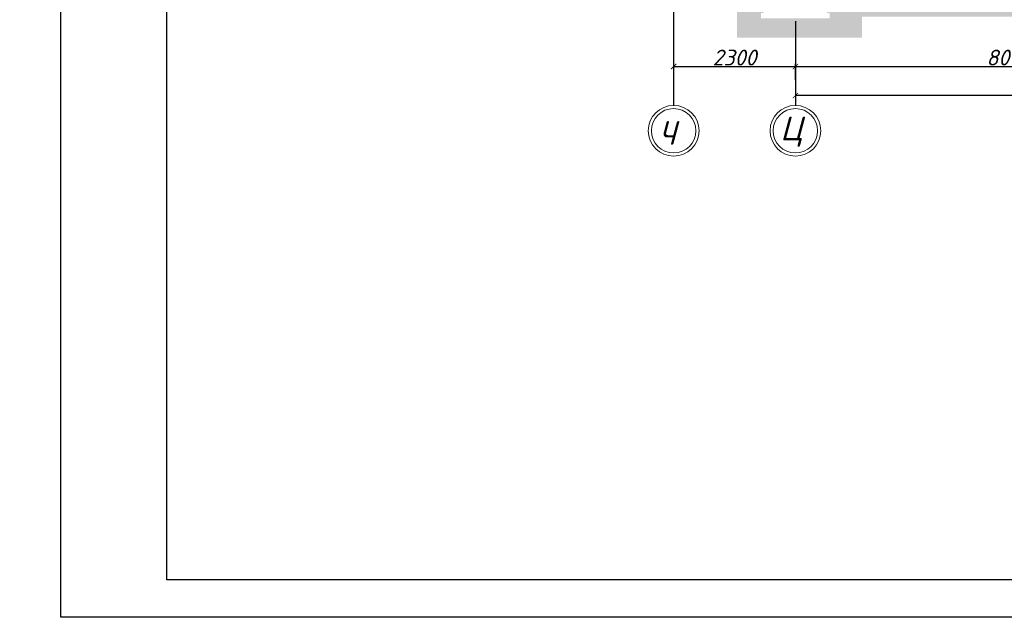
# Model space of a CAD drawing. Header units: millimetres. Extents: x 1112040 to 6903494, y -332921 to -150905.
# Tile 97 of 153: x 1757128 to 1775726, y -241982 to -230647. Entities that reach past the tile are written whole.
import ezdxf

# ---------------------------------------------------------------- set-up
doc = ezdxf.new("R2010")
doc.units = ezdxf.units.MM
doc.layers.add('os', color=253, linetype='Continuous')
doc.styles.get("Standard").update_dxf_attribs({"font": 'isocpeui.ttf'})
doc.styles.add('Tahoma', font='tahoma.ttf')
doc.styles.add('ГОСТ 300', font='isocpeui.ttf', dxfattribs={"height": 250})
doc.dimstyles.get("Standard").update_dxf_attribs({"dimtxt": 300, "dimasz": 100, "dimexe": 50, "dimexo": 50, "dimgap": 20, "dimtad": 1, "dimdec": 0, "dimzin": 0, "dimdsep": 46, "dimtxsty": 'Standard', "dimblk": 'ARCHTICK', "dimcen": 20, "dimclrd": 1, "dimclre": 1, "dimclrt": 256, "dimadec": 0, "dimazin": 0, "dimtfac": 1, "dimtdec": 0, "dimtofl": 0, "dimtmove": 0, "dimatfit": 3, "dimldrblk": 'ARCHTICK', "dimfxl": 1, "dimtolj": 1, "dimtzin": 0, "dimarcsym": 0})

# ---------------------------------------------------------------- blocks, each defined once
blk = doc.blocks.new('_ArchTick')
at = {"color": 0, "linetype": 'ByBlock', "const_width": 0.15}
blk.add_lwpolyline([(-0.5, -0.5), (0.5, 0.5)], dxfattribs=at)
blk = doc.blocks.new('*D2085')
at = {"color": 1, "lineweight": -2, "transparency": 16777216}
for p, q in [((1769480, -231413), (1769480, -231583)), ((1769480, -231533), (1771780, -231533)), ((1771780, -231413), (1771780, -231583))]:
    blk.add_line(p, q, dxfattribs=at)
at = {"color": 1, "lineweight": -2, "transparency": 16777216, "xscale": 100, "yscale": 100, "zscale": 100, "rotation": 180}
blk.add_blockref('_ArchTick', (1769480, -231533), dxfattribs=at)
at = {"color": 1, "lineweight": -2, "transparency": 16777216, "xscale": 100, "yscale": 100, "zscale": 100}
blk.add_blockref('_ArchTick', (1771780, -231533), dxfattribs=at)
at = {"transparency": 16777216, "insert": (1770630, -231363), "char_height": 300, "attachment_point": 5}
blk.add_mtext('\\A1;2300', dxfattribs=at)
blk = doc.blocks.new('*D2086')
at = {"color": 1, "lineweight": -2, "transparency": 16777216}
for p, q in [((1779795, -231250), (1779795, -231583)), ((1771780, -231785), (1771780, -231483)), ((1771780, -231533), (1779795, -231533))]:
    blk.add_line(p, q, dxfattribs=at)
at = {"color": 1, "lineweight": -2, "transparency": 16777216, "xscale": 100, "yscale": 100, "zscale": 100, "rotation": 180}
blk.add_blockref('_ArchTick', (1771780, -231533), dxfattribs=at)
at = {"color": 1, "lineweight": -2, "transparency": 16777216, "xscale": 100, "yscale": 100, "zscale": 100}
blk.add_blockref('_ArchTick', (1779795, -231533), dxfattribs=at)
at = {"transparency": 16777216, "insert": (1775788, -231363), "char_height": 300, "attachment_point": 5}
blk.add_mtext('\\A1;8015', dxfattribs=at)
blk = doc.blocks.new('*D2088')
at = {"color": 1, "lineweight": -2, "transparency": 16777216}
for p, q in [((1771780, -231885), (1771780, -232131)), ((1788795, -232081), (1771780, -232081)), ((1788795, -232028), (1788795, -232131))]:
    blk.add_line(p, q, dxfattribs=at)
at = {"color": 1, "lineweight": -2, "transparency": 16777216, "xscale": 100, "yscale": 100, "zscale": 100, "rotation": 180}
blk.add_blockref('_ArchTick', (1771780, -232081), dxfattribs=at)
at = {"color": 1, "lineweight": -2, "transparency": 16777216, "xscale": 100, "yscale": 100, "zscale": 100}
blk.add_blockref('_ArchTick', (1788795, -232081), dxfattribs=at)
at = {"transparency": 16777216, "insert": (1780288, -231909), "char_height": 300, "attachment_point": 5}
blk.add_mtext('\\A1;17015', dxfattribs=at)
blk = doc.blocks.new('yhtnt')
at = {"ltscale": 100, "insert": (1805413, 98288), "char_height": 250, "width": 11326.72, "attachment_point": 1, "line_spacing_factor": 0.862598, "style": 'ГОСТ 300'}
blk.add_mtext("\\pi1966.0095;Toshkent viloyati, Qibray tumani, Ma'rifat MFY, \\P\\pi1357.77087;Qoramurt ko'chasida 50 o'rinli “Xospis” binosini qurish \\P\\pi2970.74435;(qo'shimcha ishlar va o'zgarishlar) ", dxfattribs=at)
at = {"ltscale": 100, "insert": (1811694, 95395), "char_height": 250, "width": 6095.63, "attachment_point": 1, "style": 'ГОСТ 300'}
blk.add_mtext('\\pi2772.81725;{\\fISOCPEUR|b0|i0|c204|p34;ООО \\P\\pi1972.81725;"MAX ACTIVE" \\P\\pi2185.31725;г. Ташкент}', dxfattribs=at)

msp = doc.modelspace()

# ---------------------------------------------------------------- hatches: boundary and pattern name
h = msp.add_hatch()
h.set_pattern_fill('EARTH', color=1, scale=40, angle=45, style=0)
h.set_pattern_definition([(45, (1713461.54, -185724.9), (3e-14, 359.21024), [254, -254]), (45, (1713394.2, -185657.54), (3e-14, 359.21024), [254, -254]), (45, (1713326.84, -185590.2), (3e-14, 359.21024), [254, -254]), (135, (1713326.84, -185545.29), (-359.21024, 3e-14), [254, -254]), (135, (1713394.2, -185477.94), (-359.21024, 3e-14), [254, -254]), (135, (1713461.54, -185410.58), (-359.21024, 3e-14), [254, -254])])
h.paths.add_polyline_path([(1791537.8, -228321.3), (1790395.2, -228321.3), (1790395.2, -228471.3), (1788995.2, -228471.3), (1788995.2, -230021.3), (1789769.8, -230021.3), (1789769.8, -228958.9), (1791537.8, -228958.9)])
h.paths.add_polyline_path([(1789769.8, -230021.3), (1788995.2, -230021.3), (1788995.2, -230121.3), (1789395.2, -230121.3), (1789395.2, -230521.3), (1789445.2, -230521.3), (1789769.8, -230521.3)], flags=17)
h.paths.add_polyline_path([(1789769.8, -230521.3), (1789445.2, -230521.3), (1789445.2, -230621.3), (1788145.2, -230621.3), (1788145.2, -230521.3), (1788195.2, -230521.3), (1788195.2, -230121.3), (1780395.2, -230121.3), (1780395.2, -230521.3), (1780445.2, -230521.3), (1780445.2, -230621.3), (1779145.2, -230621.3), (1779145.2, -230521.3), (1779195.2, -230521.3), (1779195.2, -230121.3), (1772378, -230121.3), (1772378, -230521.3), (1772428, -230521.3), (1772428, -230621.3), (1771128, -230621.3), (1771128, -230521.3), (1771178, -230521.3), (1771178, -230121.3), (1771578, -230121.3), (1771578, -228321.3), (1768344.4, -228321.3), (1768344.4, -228790.9), (1770673.7, -228790.9), (1770673.7, -230988.5), (1773036.7, -230988.5), (1773036.7, -230591), (1778573, -230591), (1778573, -231041.2), (1780925, -231041.2), (1780925, -230548.8), (1787643.1, -230548.8), (1787643.1, -231027.2), (1789769.8, -231027.2)])

# ---------------------------------------------------------------- linework, layer by layer
msp.add_lwpolyline([(1757908.3, -241937.9), (1757908.3, -212237.9), (1819908.3, -212237.9), (1819908.3, -241937.9), (1757908.3, -241937.9)])
msp.add_lwpolyline([(1759908.3, -241237.9), (1759908.3, -212937.9), (1819208.3, -212937.9), (1819208.3, -241237.9)], close=True)
at = {"layer": 'os'}
for p, q in [((1769480.2, -229097.7), (1769480.2, -232266.8)), ((1771780.2, -230672.4), (1771780.2, -232266.8))]:
    msp.add_line(p, q, dxfattribs=at)
at = {"layer": 'os', "color": 0, "lineweight": 0}
for centre, radius in [((1769480.2, -232746.8), 480), ((1771780.2, -232746.8), 480), ((1769480.2, -232746.8), 420), ((1771780.2, -232746.8), 420)]:
    msp.add_circle(centre, radius, dxfattribs=at)

# ---------------------------------------------------------------- block references
for p in [(-460477.3, -335255.6), (-61777.3, -335255.6), (-341377.3, -335455.6), (-222477.3, -335455.6), (-103577.3, -335455.6)]:
    msp.add_blockref('yhtnt', p)

# ---------------------------------------------------------------- texts
at = {"ltscale": 50}
for s, p in [('Ч', (1769193.8, -233011.8)), ('Ц', (1771493.8, -232927.6))]:
    msp.add_text(s, height=450, dxfattribs=at).set_placement(p)
at = {"ltscale": 100, "insert": (1278866.5, -225091.9), "char_height": 812.25, "width": 30724.842, "attachment_point": 1, "line_spacing_factor": 0.862598}
msp.add_mtext("\\pi677.61802;Toshkent viloyati, Qibray tumani, Ma'rifat MFY, Qoramurt \\P\\pi3956.15439;ko'chasida 50 o'rinli “Xospis” binosini qurish \\P\\pi6614.11944;(qo'shimcha ishlar va o'zgarishlar) ", dxfattribs=at)
at = {"ltscale": 100, "insert": (1503585.3, -236198.2), "char_height": 420, "width": 5707.436, "attachment_point": 1, "style": 'Tahoma'}
msp.add_mtext('\\pi530.97187;Марка \\P\\pi797.84688;Поз. ', dxfattribs=at)

# ---------------------------------------------------------------- dimensions: what is measured, and where the dimension line sits
for base, p1, p2, picture, middle in [((1771780.2, -231532.6), (1769480.2, -231362.9), (1771780.2, -231362.9), '*D2085', (1770630.2, -231362.6)), ((1779795.2, -231532.6), (1771780.2, -231834.9), (1779795.2, -231199.7), '*D2086', (1775787.7, -231362.6)), ((1771780.2, -232081.3), (1788795.2, -231977.8), (1771780.2, -231834.9), '*D2088', (1780287.7, -231909.4))]:
    dim = msp.add_linear_dim(base=base, p1=p1, p2=p2, dimstyle='Standard', override={"dimtmove": 1})
    dim.commit()
    dim.dimension.update_dxf_attribs({"geometry": picture, "text_midpoint": middle})

doc.saveas('drawing.dxf')
